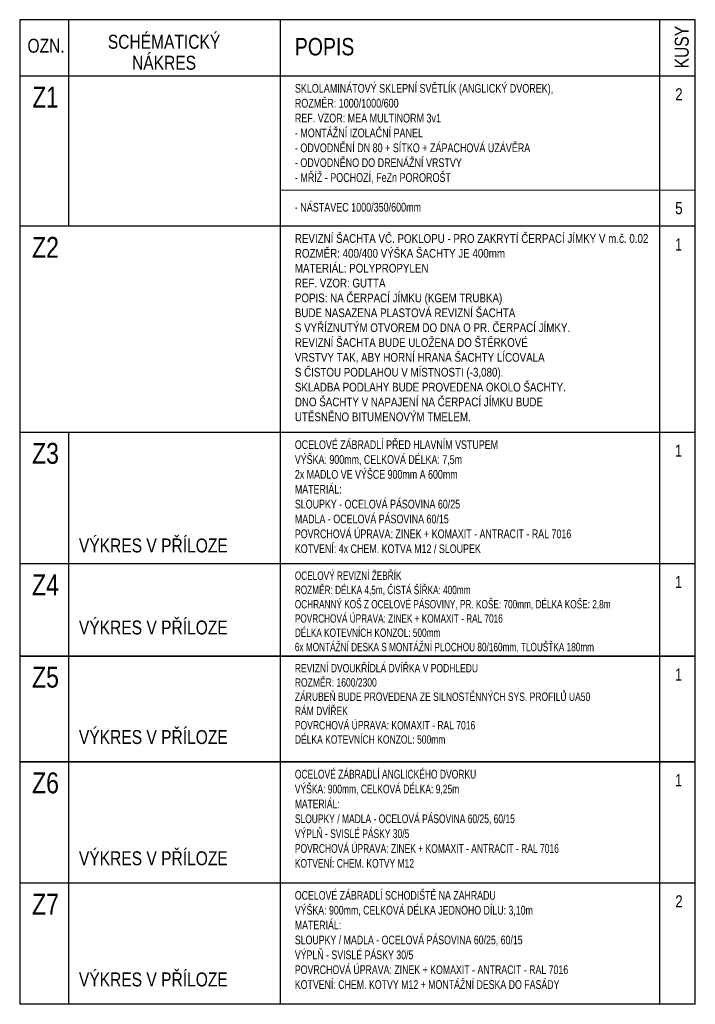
# Model space of a CAD drawing. Header units: millimetres. Extents: x -55451 to -21511, y -82491 to -56958.
# Tile 1 of 2: x -55451 to -45751, y -82491 to -68354. Entities that reach past the tile are written whole.
import ezdxf

# ---------------------------------------------------------------- set-up
doc = ezdxf.new("R2010")
doc.units = ezdxf.units.MM
doc.layers.add('XR$1$VÝPIS ZÁMEČNICKÝCH VÝROBKŮ_1', color=7, linetype='Continuous', lineweight=25)
doc.styles.add('ARIAL', font='ARIAL.TTF')
doc.styles.add('ARIALNARROW', font='ARIALN.TTF')

msp = doc.modelspace()

# ---------------------------------------------------------------- linework, layer by layer
at = {"layer": 'XR$1$VÝPIS ZÁMEČNICKÝCH VÝROBKŮ_1', "color": 7, "linetype": 'Continuous', "lineweight": 25}
for p, q in [((-45750.9, -68354.1), (-55450.9, -68354.1)), ((-55450.9, -68354.1), (-55450.9, -69164.1)), ((-54750.9, -68354.1), (-54750.9, -69164.1)), ((-51710, -68354.1), (-51710, -69164.1)), ((-46258.1, -69164.1), (-46258.1, -68354.1)), ((-45750.9, -69164.1), (-45750.9, -68354.1)), ((-45750.9, -69164.1), (-55450.9, -69164.1)), ((-55450.9, -69164.1), (-55450.9, -71319.6)), ((-54750.9, -69164.1), (-54750.9, -71319.6)), ((-51710, -69164.1), (-51710, -71319.6)), ((-46258.1, -71319.6), (-46258.1, -69164.1)), ((-45750.9, -71319.6), (-45750.9, -69164.1)), ((-45750.9, -71319.6), (-55450.9, -71319.6)), ((-55450.9, -71319.6), (-55450.9, -74279.9)), ((-51710, -71319.6), (-51710, -74279.9)), ((-46258.1, -74279.9), (-46258.1, -71319.6)), ((-45750.9, -74279.9), (-45750.9, -71319.6)), ((-45750.9, -74279.9), (-55450.9, -74279.9)), ((-55450.9, -74279.9), (-55450.9, -76164.9)), ((-54750.9, -74279.9), (-54750.9, -76164.9)), ((-51710, -74279.9), (-51710, -76164.9)), ((-46258.1, -76164.9), (-46258.1, -74279.9)), ((-45750.9, -76164.9), (-45750.9, -74279.9)), ((-45750.9, -76164.9), (-55450.9, -76164.9)), ((-55450.9, -76164.9), (-55450.9, -77492.8)), ((-54750.9, -76164.9), (-54750.9, -77492.8)), ((-51710, -76164.9), (-51710, -77492.8)), ((-46258.1, -77492.8), (-46258.1, -76164.9)), ((-45750.9, -77492.8), (-45750.9, -76164.9)), ((-45750.9, -77492.8), (-55450.9, -77492.8)), ((-55450.9, -77492.8), (-45750.9, -77492.8)), ((-55450.9, -77492.8), (-55450.9, -79010.8)), ((-54750.9, -77492.8), (-54750.9, -79010.8)), ((-51710, -77492.8), (-51710, -79010.8)), ((-46258.1, -79010.8), (-46258.1, -77492.8)), ((-45750.9, -79010.8), (-45750.9, -77492.8)), ((-45750.9, -79010.8), (-55450.9, -79010.8)), ((-55450.9, -79010.8), (-45750.9, -79010.8)), ((-55450.9, -79010.8), (-55450.9, -80750.8)), ((-54750.9, -79010.8), (-54750.9, -80750.8)), ((-51710, -79010.8), (-51710, -80750.8)), ((-46258.1, -80750.8), (-46258.1, -79010.8)), ((-45750.9, -80750.8), (-45750.9, -79010.8)), ((-45750.9, -80750.8), (-55450.9, -80750.8)), ((-55450.9, -80750.8), (-55450.9, -82490.8)), ((-54750.9, -80750.8), (-54750.9, -82490.8)), ((-51710, -80750.8), (-51710, -82490.8)), ((-46258.1, -82490.8), (-46258.1, -80750.8)), ((-45750.9, -82490.8), (-45750.9, -80750.8)), ((-45750.9, -82490.8), (-55450.9, -82490.8))]:
    msp.add_line(p, q, dxfattribs=at)
at = {"layer": 'XR$1$VÝPIS ZÁMEČNICKÝCH VÝROBKŮ_1', "color": 7, "linetype": 'Continuous', "lineweight": 13}
msp.add_line((-51710, -70799.6), (-45750.9, -70799.6), dxfattribs=at)

# ---------------------------------------------------------------- texts
at = {"layer": 'XR$1$VÝPIS ZÁMEČNICKÝCH VÝROBKŮ_1', "color": 7, "linetype": 'Continuous', "lineweight": 25, "insert": (-53378.3, -68571.1), "char_height": 200, "width": 1698.815, "attachment_point": 2, "line_spacing_factor": 0.903614, "style": 'ARIAL'}
msp.add_mtext('\\A1;{\\fArial|i0|b0;\\H200.000000;\\W0.800000;\\C7;SCHÉMATICKÝ}\\P{\\fArial|i0|b0;\\H200.000000;\\W0.800000;\\C7;NÁKRES}\\P', dxfattribs=at)
at = {"layer": 'XR$1$VÝPIS ZÁMEČNICKÝCH VÝROBKŮ_1', "color": 7, "linetype": 'Continuous', "lineweight": 35, "insert": (-45842.6, -69052.2), "char_height": 200, "width": 690.681, "attachment_point": 7, "rotation": 90, "style": 'ARIAL'}
msp.add_mtext('\\W0.80;KUSY', dxfattribs=at)
at = {"layer": 'XR$1$VÝPIS ZÁMEČNICKÝCH VÝROBKŮ_1', "color": 7, "linetype": 'Continuous', "lineweight": 35, "style": 'ARIAL'}
for s, insert, char_height, width, attachment_point in [('\\W0.80;OZN.', (-55072.1, -68729.1), 200, 612.935, 5), ('\\W0.79;2', (-46040, -69513.9), 175, 178.988, 7), ('\\W0.79;5', (-46040, -71149.5), 175, 178.988, 7), ('\\W0.72;1', (-46040, -71669.5), 175, 172.839, 7), ('\\W0.72;1', (-46040, -74629.7), 175, 172.839, 7), ('\\W0.72;1', (-46040, -76514.7), 175, 172.839, 7), ('\\W0.72;1', (-46040, -77842.7), 175, 172.839, 7), ('\\W0.72;1', (-46040, -79360.7), 175, 172.839, 7), ('\\W0.79;2', (-46040, -81100.7), 175, 178.988, 7)]:
    msp.add_mtext(s, dxfattribs=dict(at, insert=insert, char_height=char_height, width=width, attachment_point=attachment_point))
at = {"layer": 'XR$1$VÝPIS ZÁMEČNICKÝCH VÝROBKŮ_1', "color": 7, "linetype": 'Continuous', "lineweight": 50, "attachment_point": 5, "style": 'ARIAL'}
for s, insert, char_height, width in [('\\W0.80;POPIS', (-51073.7, -68743.2), 250, 952.975), ('\\W0.76;Z1', (-55080.6, -69466.9), 300, 505.887), ('\\W0.79;Z2', (-55080.6, -71622.4), 300, 511.221), ('\\W0.79;Z3', (-55080.6, -74582.7), 300, 511.221), ('\\W0.79;Z4', (-55080.6, -76467.7), 300, 511.221), ('\\W0.79;Z5', (-55080.6, -77795.7), 300, 511.221), ('\\W0.79;Z6', (-55080.6, -79313.7), 300, 511.221), ('\\W0.79;Z7', (-55080.6, -81053.7), 300, 511.221)]:
    msp.add_mtext(s, dxfattribs=dict(at, insert=insert, char_height=char_height, width=width))
at = {"layer": 'XR$1$VÝPIS ZÁMEČNICKÝCH VÝROBKŮ_1', "color": 7, "linetype": 'Continuous', "lineweight": 18, "attachment_point": 1, "line_spacing_factor": 1.024096, "style": 'ARIALNARROW'}
for s, insert, char_height, width in [('\\W0.90;SKLOLAMINÁTOVÝ SKLEPNÍ SVĚTLÍK (ANGLICKÝ DVOREK), \\PROZMĚR: 1000/1000/600\\PREF. VZOR: MEA MULTINORM 3v1\\P- MONTÁŽNÍ IZOLAČNÍ PANEL\\P- ODVODNĚNÍ DN 80 + SÍTKO + ZÁPACHOVÁ UZÁVĚRA\\P- ODVODNĚNO DO DRENÁŽNÍ VRSTVY\\P- MŘÍŽ - POCHOZÍ, FeZn POROROŠT\\P\\P- NÁSTAVEC 1000/350/600mm', (-51500.4, -69277.4), 125, 3813.066), ('\\W0.98;REVIZNÍ ŠACHTA VČ. POKLOPU - PRO ZAKRYTÍ ČERPACÍ JÍMKY V m.č. 0.02\\PROZMĚR: 400/400 VÝŠKA ŠACHTY JE 400mm\\PMATERIÁL: POLYPROPYLEN\\PREF. VZOR: GUTTA\\PPOPIS: NA ČERPACÍ JÍMKU (KGEM TRUBKA)\\PBUDE NASAZENA PLASTOVÁ REVIZNÍ ŠACHTA\\PS VYŘÍZNUTÝM OTVOREM DO DNA O PR. ČERPACÍ JÍMKY.\\PREVIZNÍ ŠACHTA BUDE ULOŽENA DO ŠTĚRKOVÉ \\PVRSTVY TAK, ABY HORNÍ HRANA ŠACHTY LÍCOVALA\\PS ČISTOU PODLAHOU V MÍSTNOSTI (-3,080). \\PSKLADBA PODLAHY BUDE PROVEDENA OKOLO ŠACHTY.\\PDNO ŠACHTY V NAPAJENÍ NA ČERPACÍ JÍMKU BUDE\\PUTĚSNĚNO BITUMENOVÝM TMELEM.', (-51500.4, -71432.9), 125, 5127.787), ('\\W0.89;OCELOVÉ ZÁBRADLÍ PŘED HLAVNÍM VSTUPEM\\PVÝŠKA: 900mm, CELKOVÁ DÉLKA: 7,5m\\P2x MADLO VE VÝŠCE 900mm A 600mm\\PMATERIÁL:\\PSLOUPKY - OCELOVÁ PÁSOVINA 60/25\\PMADLA - OCELOVÁ PÁSOVINA 60/15\\PPOVRCHOVÁ ÚPRAVA: ZINEK + KOMAXIT - ANTRACIT - RAL 7016\\PKOTVENÍ: 4x CHEM. KOTVA M12 / SLOUPEK', (-51500.4, -74393.2), 125, 4448.793), ('\\W0.86;OCELOVÝ REVIZNÍ ŽEBŘÍK\\PROZMĚR: DÉLKA 4,5m, ČISTÁ ŠÍŘKA: 400mm\\POCHRANNÝ KOŠ Z OCELOVÉ PÁSOVINY, PR. KOŠE: 700mm, DÉLKA KOŠE: 2,8m\\PPOVRCHOVÁ ÚPRAVA: ZINEK + KOMAXIT - RAL 7016\\PDÉLKA KOTEVNÍCH KONZOL: 500mm\\P6x MONTÁŽNÍ DESKA S MONTÁŽNÍ PLOCHOU 80/160mm, TLOUŠŤKA 180mm', (-51500.4, -76276.7), 120, 5008.654), ('\\W0.89;REVIZNÍ DVOUKŘÍDLÁ DVÍŘKA V PODHLEDU\\PROZMĚR: 1600/2300\\PZÁRUBEŇ BUDE PROVEDENA ZE SILNOSTĚNNÝCH SYS. PROFILŮ UA50\\PRÁM DVÍŘEK\\PPOVRCHOVÁ ÚPRAVA: KOMAXIT - RAL 7016\\PDÉLKA KOTEVNÍCH KONZOL: 500mm', (-51500.4, -77604.7), 120, 4354.11), ('\\W0.85;OCELOVÉ ZÁBRADLÍ ANGLICKÉHO DVORKU\\PVÝŠKA: 900mm, CELKOVÁ DÉLKA: 9,25m\\PMATERIÁL:\\PSLOUPKY / MADLA - OCELOVÁ PÁSOVINA 60/25, 60/15\\PVÝPLŇ - SVISLÉ PÁSKY 30/5\\PPOVRCHOVÁ ÚPRAVA: ZINEK + KOMAXIT - ANTRACIT - RAL 7016\\PKOTVENÍ: CHEM. KOTVY M12', (-51500.4, -79124.2), 125, 4446.762), ('\\W0.88;OCELOVÉ ZÁBRADLÍ SCHODIŠTĚ NA ZAHRADU\\PVÝŠKA: 900mm, CELKOVÁ DÉLKA JEDNOHO DÍLU: 3,10m\\PMATERIÁL:\\PSLOUPKY / MADLA - OCELOVÁ PÁSOVINA 60/25, 60/15\\PVÝPLŇ - SVISLÉ PÁSKY 30/5\\PPOVRCHOVÁ ÚPRAVA: ZINEK + KOMAXIT - ANTRACIT - RAL 7016\\PKOTVENÍ: CHEM. KOTVY M12 + MONTÁŽNÍ DESKA DO FASÁDY', (-51500.4, -80864.2), 125, 4448.482)]:
    msp.add_mtext(s, dxfattribs=dict(at, insert=insert, char_height=char_height, width=width))
at = {"layer": 'XR$1$VÝPIS ZÁMEČNICKÝCH VÝROBKŮ_1', "color": 1, "linetype": 'Continuous', "lineweight": 35, "char_height": 200, "width": 2218.719, "attachment_point": 7, "style": 'ARIAL'}
for insert in [(-54600.4, -76005.7), (-54600.4, -77183.4), (-54600.4, -78756.3), (-54600.4, -80496.7), (-54600.4, -82236.7)]:
    msp.add_mtext('\\W0.80;VÝKRES V PŘÍLOZE', dxfattribs=dict(at, insert=insert))

doc.saveas('drawing.dxf')
